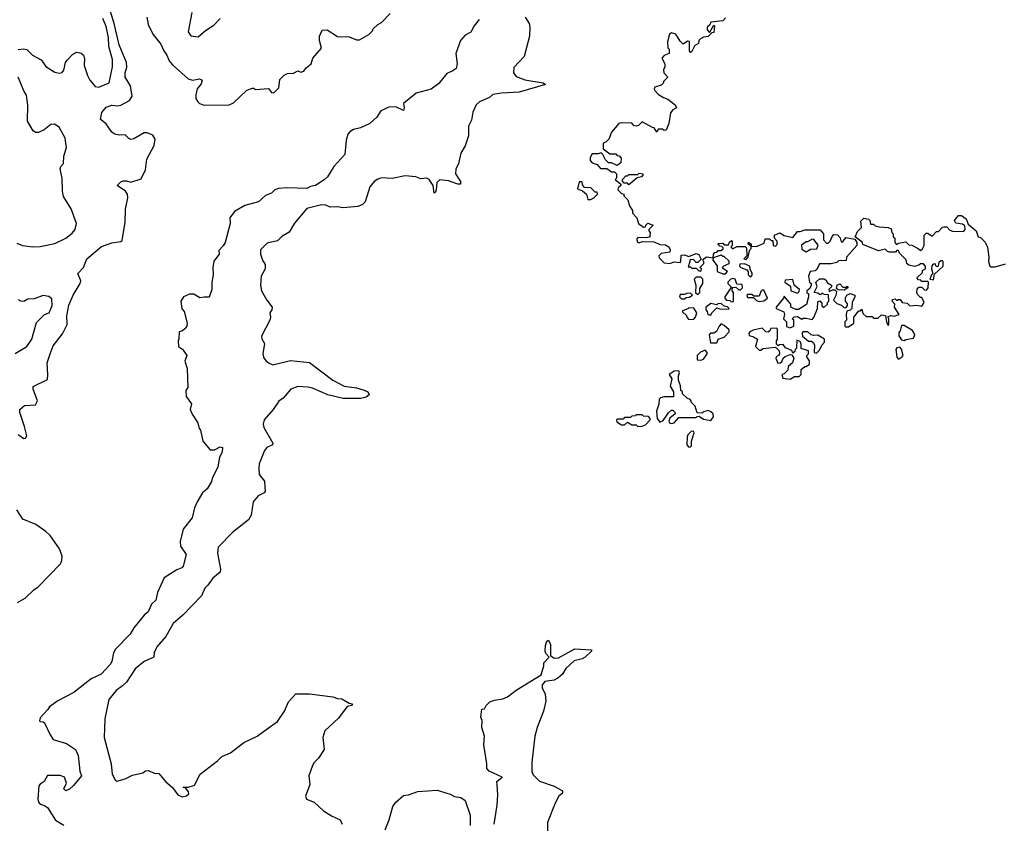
# Model space of a CAD drawing. Extents: x 2239805 to 2396427, y 665731 to 772158.
# Tile 250 of 256: x 2366666 to 2373388, y 707820 to 713307. Entities that reach past the tile are written whole.
import ezdxf

# ---------------------------------------------------------------- set-up
doc = ezdxf.new("R2010")
doc.units = 0

msp = doc.modelspace()

# ---------------------------------------------------------------- linework, layer by layer
at = {"layer": '0CON05XD'}
for points in [[(2366655, 710473.8), (2366695, 710446.7), (2366705, 710450), (2366713.8, 710465), (2366698.8, 710528.8), (2366665.5, 710625), (2366665.7, 710645), (2366697.7, 710672.3), (2366773, 710677), (2366786.7, 710705), (2366756.7, 710785), (2366758.3, 710801.7), (2366855, 710850), (2366858.8, 710885), (2366853.3, 710965), (2366872.9, 711025), (2366895, 711080), (2366957.3, 711162.7), (2366990, 711225), (2366988, 711285), (2367001.2, 711358.8), (2367030, 711425), (2367078.8, 711505), (2367082.5, 711525), (2367062.5, 711575), (2367101.2, 711615), (2367123.3, 711675), (2367225, 711757.5), (2367295.7, 711784.3), (2367356.4, 711793.6), (2367365, 711800), (2367386.7, 711925), (2367387, 712013), (2367405, 712090), (2367402.5, 712115), (2367387.5, 712135), (2367330, 712175), (2367355, 712200), (2367373, 712207), (2367395, 712207.5), (2367425, 712197.5), (2367495, 712220), (2367525, 712282.5), (2367533.8, 712355), (2367583, 712447), (2367590.5, 712490.5), (2367575, 712518), (2367536.4, 712533.6), (2367515, 712533.3), (2367445, 712492.5), (2367425, 712490), (2367410, 712495), (2367385, 712520), (2367345, 712517.5), (2367315, 712526.2), (2367295, 712540), (2367255.5, 712595.5), (2367217.5, 712625), (2367227.5, 712672.5), (2367255, 712710), (2367295, 712723.8), (2367335, 712718), (2367355, 712724.2), (2367414.5, 712755.5), (2367433.1, 712785), (2367421.5, 712855), (2367386.7, 712915), (2367386.7, 712945), (2367396.8, 712983.2), (2367395.4, 713015), (2367345, 713136), (2367310, 713280), (2367258.2, 713455)], [(2366655, 713104), (2366695, 713108.6), (2366715, 713102.5), (2366753.6, 713063.6), (2366812.7, 713032.7), (2366845, 712987.5), (2366905, 712947.5), (2366935, 712942), (2366955, 712946), (2366967.8, 712962.2), (2366978.1, 713015), (2366988.9, 713031.1), (2367028, 713072), (2367055, 713086), (2367085, 713078), (2367101.2, 713065), (2367108.3, 713041.7), (2367106.7, 712995), (2367127.5, 712925), (2367144, 712895), (2367181.3, 712851.3), (2367205, 712845.6), (2367276.7, 712875), (2367298.9, 712985), (2367299.2, 713035), (2367274.6, 713124.6), (2367270.8, 713185), (2367255, 713261.2), (2367232.7, 713315)], [(2369802.5, 713307.5), (2369767.8, 713265), (2369745, 713221.2), (2369707.7, 713202.3), (2369674.5, 713165.5), (2369643.3, 713075), (2369652, 713005), (2369645, 712973.8), (2369623.1, 712956.9), (2369581.1, 712938.9), (2369527.8, 712872.2), (2369475, 712831.5), (2369372.9, 712805), (2369286.7, 712735), (2369290.8, 712705), (2369285, 712687.5), (2369233, 712713), (2369185, 712709.2), (2369132, 712685), (2369105, 712642.5), (2369055, 712597.5), (2368991.7, 712568.3), (2368945, 712557.7), (2368918.7, 712541.3), (2368905.8, 712524.2), (2368894.8, 712485.2), (2368884.6, 712385.4), (2368809.4, 712305), (2368767.5, 712235), (2368745, 712213.6), (2368685, 712175.7), (2368651.2, 712168.8), (2368625, 712154), (2368495, 712159.4), (2368432.5, 712155), (2368407.5, 712145), (2368385, 712122.5), (2368343.9, 712106.1), (2368295, 712062.5), (2368202.3, 712037.7), (2368132.7, 711997.3), (2368100, 711955), (2368103.3, 711915), (2368067.5, 711785), (2368055, 711762.5), (2368025, 711730), (2368027.5, 711705), (2367990.7, 711659.3), (2367983.9, 711613.9), (2367986.7, 711565), (2367976.7, 711515), (2367977.5, 711465), (2367958.3, 711411.7), (2367925, 711413.3), (2367895, 711406.7), (2367855, 711432.5), (2367825, 711433.3), (2367783.8, 711415), (2367766.7, 711385), (2367773, 711333), (2367787.5, 711315), (2367810, 711235), (2367807.5, 711215), (2367793, 711197), (2367777, 711183), (2367753.3, 711175), (2367752.5, 711125), (2367747.5, 711115), (2367750, 711075), (2367776.7, 711056.7), (2367807.5, 711015), (2367792.5, 710975), (2367810, 710925), (2367812.5, 710795), (2367800, 710775), (2367802.5, 710735), (2367837.5, 710685), (2367830, 710645), (2367843, 710613), (2367882.5, 710555), (2367890, 710515), (2367900, 710505), (2367915, 710430), (2367965, 710370), (2367995, 710370), (2368035, 710390), (2368050, 710385), (2368047.5, 710355), (2368030.7, 710319.3), (2368017.5, 710255), (2367979.4, 710175), (2367975, 710153.8), (2367945.6, 710104.4), (2367912.8, 710077.2), (2367878.1, 710015), (2367859.4, 709975), (2367843.1, 709905), (2367782.5, 709827.5), (2367761.1, 709745), (2367763.3, 709713.3), (2367802, 709655), (2367781.2, 709575), (2367773.3, 709565), (2367738.9, 709551.1), (2367652.9, 709495), (2367605.8, 709395), (2367595.8, 709344.2), (2367565, 709316), (2367542.9, 709265), (2367515, 709242), (2367445, 709155.8), (2367419.5, 709110.5), (2367320, 709010), (2367306.1, 708983.9), (2367294.2, 708925), (2367284.3, 708905), (2367222.3, 708837.7), (2367154.5, 708805.5), (2367035, 708714.2), (2366925, 708657.1), (2366870, 708615), (2366854.5, 708595.5), (2366805, 708539.2), (2366800.6, 708520.6), (2366805, 708514), (2366825, 708513.3), (2366836.1, 708506.1), (2366873.2, 708423.2), (2366895, 708391.2), (2366985.6, 708365.6), (2367046.7, 708325), (2367064.1, 708284.1), (2367076.4, 708176.4), (2367087.5, 708145), (2367032.7, 708077.3), (2367005, 708052), (2366981.2, 708041.2), (2366966.4, 708056.4), (2366984.2, 708095), (2366972, 708135), (2366942.5, 708147.5), (2366855, 708146.9), (2366833.8, 708106.2), (2366805, 708087.1), (2366797.1, 708075), (2366788.8, 707985), (2366794, 707965), (2366805, 707951.2), (2366835, 707942), (2366855, 707928), (2366910.4, 707840.4), (2366967.9, 707807.9)], [(2367534, 713325), (2367543.8, 713275), (2367575, 713207.5), (2367629.4, 713139.4), (2367649.4, 713095), (2367670.6, 713065), (2367685, 713026.2), (2367707.9, 712997.9), (2367815, 712902), (2367845, 712894.2), (2367893.6, 712903.6), (2367912.5, 712895), (2367905, 712870), (2367877.5, 712835), (2367867.5, 712795), (2367868.3, 712768.3), (2367882.5, 712745), (2367893.9, 712733.9), (2367925, 712723.3), (2368095, 712726.7), (2368125, 712740), (2368215, 712822.5), (2368235, 712832.5), (2368255, 712840), (2368265, 712840), (2368275, 712830), (2368365, 712837.5), (2368385, 712810), (2368401.7, 712808.3), (2368435, 712842.5), (2368442.3, 712897.7), (2368471.7, 712928.3), (2368495, 712938.8), (2368535, 712941.2), (2368565, 712956.7), (2368585, 712948.8), (2368606.2, 712955), (2368620.7, 712979.3), (2368656, 713005), (2368666, 713045), (2368727, 713113), (2368712.5, 713165), (2368712.5, 713195), (2368730, 713235), (2368765, 713237.5), (2368835, 713192.5), (2368915, 713190), (2368965, 713170), (2368985, 713170), (2369050, 713205), (2369075, 713230), (2369080, 713245), (2369110, 713275), (2369135, 713287.5), (2369195, 713350)], [(2367840.6, 713355), (2367816.7, 713225), (2367835, 713197.5), (2367885, 713190), (2367935, 713233.3), (2367990.3, 713269.7), (2368035, 713316)], [(2370116.7, 713325), (2370145, 713280), (2370149.2, 713255), (2370145.5, 713194.5), (2370110, 713055), (2370039.3, 712980.7), (2370037.5, 712945), (2370055, 712920), (2370115, 712896.2), (2370240, 712875), (2370256.4, 712863.6), (2370075, 712811.2), (2369955, 712806), (2369895, 712796.7), (2369873.6, 712776.4), (2369805, 712746.7), (2369782.5, 712725), (2369760, 712675), (2369749.3, 712620.7), (2369730.7, 712579.3), (2369730, 712515), (2369706.7, 712445), (2369677.5, 712395), (2369662.5, 712325), (2369643.6, 712286.4), (2369641.2, 712255), (2369675, 712202.5), (2369676.1, 712183.9), (2369656.4, 712183.6), (2369593.3, 712206.7), (2369535, 712212.5), (2369513.3, 712195), (2369510, 712145), (2369505, 712130), (2369495, 712123.3), (2369487.5, 712175), (2369461.2, 712215), (2369445, 712226), (2369405, 712221.2), (2369370, 712235)], [(2371485, 713320), (2371465, 713300), (2371385, 713290), (2371378.3, 713271.7), (2371360, 713255), (2371358.3, 713238.3), (2371371.7, 713221.7), (2371378.3, 713221.7), (2371405, 713270), (2371410, 713265), (2371405, 713220), (2371391.7, 713218.3), (2371367, 713193), (2371333, 713187), (2371313.6, 713176.4), (2371302.5, 713165), (2371300, 713145), (2371275, 713130), (2371255, 713090), (2371245, 713082.5), (2371237.5, 713095), (2371238.3, 713158.3), (2371225, 713160), (2371195, 713140), (2371175, 713160), (2371145, 713207.5), (2371115, 713217.5), (2371103, 713207), (2371087.5, 713155), (2371090, 713115), (2371100, 713105), (2371100, 713075), (2371065, 713062.5), (2371050, 713045), (2371070, 713005), (2371070, 712985), (2371060, 712965), (2371063, 712943), (2371090, 712915), (2371060, 712885), (2371060, 712875), (2371045, 712860), (2371003, 712847), (2370997.5, 712835), (2371000, 712825), (2371027, 712797), (2371060, 712775), (2371090, 712765), (2371140, 712725), (2371150, 712705), (2371125, 712692.5), (2371109.3, 712670.7), (2371097.5, 712597.5), (2371078.3, 712551.7), (2371065, 712550), (2371055, 712560), (2371025, 712560), (2371015, 712540), (2370998.3, 712568.3), (2370985, 712570), (2370915, 712610), (2370890, 712585), (2370875, 712580), (2370861.7, 712581.7), (2370845, 712600), (2370775, 712602.5), (2370755, 712597.5), (2370705, 712540), (2370688.3, 712491.7), (2370668.3, 712471.7), (2370650, 712465), (2370650, 712425), (2370695, 712390), (2370735, 712390), (2370745, 712380), (2370758.3, 712378.3), (2370771.7, 712361.7), (2370769.3, 712330.7), (2370745, 712312.5), (2370705, 712330), (2370685, 712330), (2370665, 712350), (2370647, 712387), (2370635, 712397.5), (2370615, 712390), (2370575, 712390), (2370560, 712365), (2370560, 712345), (2370575, 712330), (2370608.3, 712318.3), (2370631.7, 712291.7), (2370675, 712290), (2370705, 712267.5), (2370727, 712267), (2370740, 712255), (2370740, 712225), (2370730, 712215), (2370770, 712185), (2370770, 712175), (2370751.7, 712158.3), (2370750, 712145), (2370775, 712120), (2370790, 712115), (2370790, 712105), (2370817, 712077), (2370830, 712035), (2370850, 712005), (2370850, 711985), (2370880, 711955), (2370890, 711915), (2370925, 711890), (2370938.3, 711891.7), (2370940, 711905), (2370955, 711917.5), (2370990, 711905), (2370960, 711875), (2370960, 711865), (2370970, 711855), (2370966.7, 711823.3), (2370945, 711817.5), (2370885, 711820), (2370878.3, 711811.7), (2370880.7, 711790.7), (2370895, 711783.3), (2370915, 711792.5), (2370995, 711790), (2371038.3, 711771.7), (2371075, 711770), (2371096.4, 711756.4), (2371107.5, 711735), (2371105, 711720), (2371045, 711710), (2371030, 711695), (2371031.7, 711681.7), (2371065, 711647.5), (2371105, 711642.5), (2371135, 711652.5), (2371175, 711650), (2371180, 711655), (2371181.7, 711698.3), (2371205, 711702.5), (2371235, 711690), (2371285, 711710), (2371303, 711703), (2371318.3, 711671.7), (2371295, 711650), (2371285, 711650), (2371265, 711670), (2371241.7, 711668.3), (2371240, 711655)], [(2366645, 711780.6), (2366685, 711765.5), (2366755, 711756.2), (2366805, 711757.9), (2366905, 711778.9), (2366980, 711815), (2367025, 711850), (2367043.3, 711875), (2367052.5, 711915), (2367017.5, 712015), (2366965, 712100), (2366957, 712137), (2366955.7, 712224.3), (2366941.4, 712288.6), (2366945.9, 712304.1), (2366964, 712326), (2366966, 712375), (2366985.8, 712434.2), (2366975, 712497.5), (2366935, 712572.5), (2366903, 712593), (2366879.3, 712590.7), (2366832.5, 712555), (2366795, 712536.7), (2366775, 712536.2), (2366757.3, 712547.3), (2366718.6, 712615), (2366722.3, 712722.3), (2366712.3, 712792.3), (2366695.8, 712815.8), (2366655.7, 712915)], [(2369370, 712235), (2369298.3, 712241.7), (2369207.7, 712222.3), (2369135, 712227.5), (2369111.7, 712218.3), (2369085, 712202.5), (2369056.7, 712165), (2369025, 712063.3), (2369005.7, 712044.3), (2368975, 712031.2), (2368875, 712021.2), (2368835, 712030), (2368785, 712026.7), (2368755, 712041.2), (2368725, 712043.8), (2368625, 712018), (2368542.1, 711917.9), (2368505, 711856.2), (2368455, 711826.2), (2368425, 711797.5), (2368355, 711780), (2368310, 711735), (2368310, 711705), (2368323.3, 711665), (2368342.5, 711635), (2368342.5, 711605), (2368313.8, 711555), (2368308.8, 711495), (2368316.7, 711455), (2368353, 711393), (2368390, 711345), (2368386.7, 711325), (2368372.5, 711305), (2368378, 711275), (2368374, 711255), (2368316.2, 711145), (2368318.3, 711128.3), (2368336, 711095), (2368326.7, 711025), (2368333.3, 710995), (2368345, 710980), (2368365, 710963.8), (2368395, 710951.2), (2368515, 710980), (2368645, 710966.2), (2368802.5, 710845), (2368880, 710805), (2368965, 710793.8), (2369017.7, 710777.7), (2369042.5, 710765), (2369052.5, 710745), (2369030.8, 710729.2), (2368995, 710720), (2368875, 710720), (2368770, 710745), (2368665, 710792), (2368635, 710798), (2368565, 710802.5), (2368516.4, 710783.6), (2368465, 710722), (2368435, 710703.3), (2368396.7, 710645), (2368334.2, 710575), (2368328.6, 710545), (2368333.4, 710523.4), (2368394.2, 710415), (2368391.2, 710405), (2368353.5, 710386.5), (2368336.5, 710365), (2368300.6, 710275), (2368298.6, 710245), (2368301.3, 710201.3), (2368336, 710155), (2368341.2, 710085), (2368334.1, 710075.9), (2368293.2, 710056.8), (2368258.8, 710015), (2368246, 709925), (2368227.7, 709892.3), (2368121.7, 709808.3), (2368021.2, 709705), (2368015.8, 709665), (2368035.8, 709555), (2368034, 709535), (2367985, 709494), (2367951.2, 709445), (2367928.8, 709425), (2367907, 709373), (2367778.3, 709241.7), (2367713.8, 709185), (2367663.8, 709095), (2367601.2, 709025), (2367584, 708985), (2367581.2, 708955), (2367514.5, 708925.5), (2367454.6, 708875.4), (2367395, 708783.8), (2367368.3, 708758.3), (2367325, 708726.2), (2367273.3, 708665), (2367247, 708533), (2367243.3, 708405), (2367290, 708225), (2367296, 708155), (2367317, 708117), (2367328.3, 708108.3), (2367385, 708123.3), (2367435, 708148.8), (2367506.4, 708163.6), (2367525, 708177.5), (2367545, 708180), (2367583, 708163), (2367615, 708160), (2367664.1, 708104.1), (2367710, 708065), (2367744.2, 708014.2), (2367775, 708000), (2367805, 708006.7), (2367819.5, 708020.5), (2367818, 708035), (2367800, 708060), (2367782.5, 708067.5), (2367815, 708067.5), (2367858.5, 708081.5), (2367896.7, 708155), (2368015, 708246.2), (2368045, 708276.2), (2368105, 708301.2), (2368195, 708371.2), (2368286.7, 708415), (2368354.5, 708465.5), (2368426.7, 708515), (2368473.6, 708586.4), (2368501.7, 708648.3), (2368550, 708705), (2368645, 708704.3), (2368804.4, 708684.4), (2368835, 708672.9), (2368865, 708670), (2368915, 708640), (2368937.5, 708635), (2368930, 708625), (2368902.3, 708617.7), (2368842.7, 708537.3), (2368748.8, 708451.2), (2368736, 708405), (2368743.3, 708325), (2368706.2, 708265), (2368675, 708236.2), (2368664.3, 708215), (2368640.5, 708145), (2368645.6, 708084.4), (2368616.2, 708005), (2368623.3, 707985), (2368675, 707963.8), (2368740, 707905), (2368795, 707870.8), (2368853.9, 707843.9), (2368868.1, 707815)], [(2370825, 712180), (2370815, 712190), (2370791.7, 712191.7), (2370780, 712205), (2370780, 712215), (2370805, 712240), (2370815, 712240), (2370825, 712250), (2370885, 712250), (2370895, 712260), (2370920, 712255), (2370920, 712245), (2370910, 712235), (2370881.7, 712228.3), (2370825, 712180)], [(2370565, 712080), (2370585, 712090), (2370610, 712115), (2370608.3, 712128.3), (2370595, 712130), (2370565, 712160), (2370521.7, 712161.7), (2370508.3, 712178.3), (2370505, 712200), (2370485, 712200), (2370473, 712153), (2370508.3, 712138.3), (2370536.4, 712116.4), (2370545, 712080), (2370565, 712080)], [(2371240, 711655), (2371230, 711620), (2371245, 711620), (2371255, 711610), (2371285, 711610), (2371301.7, 711591.7), (2371318.3, 711591.7), (2371320, 711605), (2371310, 711615), (2371337, 711643), (2371337.5, 711655), (2371330, 711665), (2371337.5, 711675), (2371355, 711687.5), (2371400, 711680), (2371403, 711707), (2371411.7, 711718.3), (2371425, 711720), (2371435, 711730), (2371455, 711730), (2371468.3, 711741.7), (2371468.3, 711748.3), (2371458.3, 711758.3), (2371445, 711760), (2371431.7, 711778.3), (2371465, 711780), (2371475, 711770), (2371505, 711770), (2371511.7, 711788.3), (2371525, 711800), (2371530, 711795), (2371530, 711765), (2371520, 711755), (2371531.7, 711741.7), (2371565, 711757.5), (2371617.5, 711757.5), (2371628.3, 711748.3), (2371630, 711695), (2371610, 711675), (2371625, 711670), (2371637, 711683), (2371650, 711735), (2371660, 711745), (2371660, 711760), (2371640, 711775), (2371641.7, 711788.3), (2371660, 711775), (2371660, 711760), (2371695, 711757.5), (2371748.3, 711781.7), (2371755, 711810), (2371785, 711810), (2371795, 711800), (2371808.3, 711798.3), (2371810, 711765), (2371825, 711760), (2371837, 711773), (2371837.5, 711795), (2371820, 711815), (2371820, 711835), (2371855, 711852.5), (2371885, 711832.5), (2371945, 711820), (2371975, 711860), (2371995, 711860), (2372025, 711872.5), (2372131.7, 711871.7), (2372152.5, 711845), (2372153, 711803), (2372175, 711780), (2372185, 711780), (2372200, 711795), (2372213, 711827), (2372225, 711840), (2372248.3, 711838.3), (2372268.3, 711818.3), (2372275, 711790), (2372285, 711790), (2372305, 711820), (2372368.3, 711808.3), (2372380, 711785), (2372380, 711765), (2372310, 711685), (2372308.3, 711661.7), (2372255, 711660), (2372245, 711650), (2372205, 711640), (2372125, 711640), (2372108.3, 711601.7), (2372097, 711593), (2372061.7, 711588.3), (2372050, 711555), (2372057.5, 711515), (2372070, 711505), (2372070, 711495), (2372059.3, 711470.7), (2372040, 711455), (2372040, 711445), (2372050, 711435), (2372050, 711415), (2372038.3, 711361.7), (2371981.7, 711328.3), (2371965, 711327.5), (2371930, 711345), (2371930, 711365), (2371885, 711420), (2371880, 711405), (2371830, 711345), (2371830, 711335), (2371883, 711313), (2371887.5, 711295), (2371880, 711265), (2371900, 711245), (2371901.7, 711211.7), (2371923, 711203), (2371950, 711215), (2371950, 711255), (2371940, 711265), (2371953, 711277), (2371975, 711280), (2372005, 711262.5), (2372015, 711270), (2372035, 711270), (2372075, 711260), (2372087, 711273), (2372112.5, 711335), (2372115, 711380), (2372128.3, 711388.3), (2372141.7, 711371.7), (2372143, 711353), (2372155, 711342.5), (2372180, 711365), (2372180, 711375), (2372190, 711385), (2372188.3, 711428.3), (2372160.7, 711430.7), (2372145, 711440), (2372135, 711430), (2372125, 711430), (2372115, 711440), (2372090, 711445), (2372110, 711485), (2372100, 711515), (2372125, 711537.5), (2372157.5, 711537.5), (2372170, 711530), (2372180.7, 711510.7), (2372207.5, 711495), (2372207, 711483), (2372190, 711465), (2372191.7, 711451.7), (2372215, 711462.5), (2372231.7, 711461.7), (2372241.7, 711451.7), (2372237, 711423), (2372221.7, 711391.7), (2372245, 711370), (2372277, 711357), (2372295, 711340), (2372308.3, 711341.7), (2372317.5, 711355), (2372317, 711367), (2372302.5, 711385), (2372303, 711407), (2372313.6, 711426.4), (2372335, 711436.7), (2372366.7, 711426.7), (2372367.5, 711415), (2372350, 711375), (2372346.7, 711335), (2372335, 711322.5), (2372312.5, 711317.5), (2372307.5, 711295), (2372310, 711255), (2372300, 711245), (2372300, 711215), (2372305, 711210), (2372325, 711210), (2372360, 711235), (2372360, 711275), (2372395, 711320), (2372405, 711320), (2372415, 711330), (2372421.7, 711301.7), (2372445, 711280), (2372485, 711280), (2372495, 711270), (2372525, 711270), (2372548.3, 711291.7), (2372577, 711287), (2372583, 711243), (2372595, 711220), (2372600, 711225), (2372600, 711265), (2372591.7, 711278.3), (2372613.3, 711286.7), (2372635, 711282.5), (2372670, 711295), (2372637.5, 711345), (2372640, 711365), (2372622.5, 711385), (2372625, 711397.5), (2372641.7, 711401.7), (2372655, 711390), (2372663, 711397), (2372677, 711397), (2372690, 711375), (2372725, 711372.5), (2372743.6, 711353.6), (2372788.8, 711358.8), (2372825, 711350), (2372840, 711375), (2372825, 711410), (2372815, 711410), (2372795, 711430), (2372790, 711445), (2372793, 711467), (2372805, 711480), (2372825, 711480), (2372845, 711460), (2372858.3, 711461.7), (2372867.5, 711475), (2372870, 711515), (2372865, 711520), (2372825, 711520), (2372818.3, 711528.3), (2372801.7, 711531.7), (2372790, 711545), (2372828.3, 711581.7), (2372830, 711595), (2372850, 711605), (2372850, 711625), (2372835, 711640), (2372815, 711640), (2372805, 711630), (2372775, 711622.5), (2372735, 711630), (2372723, 711643), (2372718.3, 711668.3), (2372671.7, 711711.7), (2372665, 711730), (2372655, 711730), (2372645, 711720), (2372605, 711720), (2372590, 711725), (2372575, 711740), (2372528.3, 711728.3), (2372421.7, 711771.7), (2372420, 711785), (2372370, 711825), (2372385, 711860), (2372411.7, 711888.3), (2372408.3, 711931.7), (2372428.3, 711951.7), (2372460, 711945), (2372470, 711935), (2372475, 711910), (2372495, 711910), (2372505, 711900), (2372535, 711892.5), (2372595, 711887.5), (2372615, 711880), (2372620, 711855), (2372630, 711845), (2372630, 711825), (2372640, 711815), (2372640, 711785), (2372651.7, 711771.7), (2372665, 711780), (2372715, 711790), (2372735, 711770), (2372757, 711767), (2372800, 711745), (2372815, 711730), (2372828.3, 711741.7), (2372840, 711765), (2372840, 711835), (2372855, 711850), (2372865, 711850), (2372895, 711830), (2372925, 711860), (2372938.3, 711861.7), (2372965, 711890), (2372975, 711892.5), (2372995, 711892.5), (2373015, 711870), (2373033.6, 711863.6), (2373108.3, 711861.7), (2373120, 711875), (2373118.3, 711898.3), (2373101.7, 711911.7), (2373057.5, 711917.5), (2373047.5, 711935), (2373075, 711970), (2373095, 711970), (2373126.4, 711946.4), (2373141.7, 711911.7), (2373196.4, 711866.4), (2373210, 711825), (2373225, 711820), (2373257, 711787), (2373273, 711753), (2373282.5, 711685), (2373280, 711655), (2373290, 711625), (2373295, 711620), (2373325, 711620), (2373395, 711640)], [(2372035, 711722.5), (2372065, 711740), (2372108.3, 711741.7), (2372117, 711767), (2372087, 711807), (2372075, 711807.5), (2372045, 711790), (2372035, 711790), (2372003, 711767), (2372005, 711740), (2372035, 711722.5)], [(2371485, 711572.5), (2371497, 711587), (2371470, 711605), (2371463, 711617), (2371473, 711627), (2371508.3, 711641.7), (2371508.3, 711658.3), (2371475, 711690), (2371465, 711690), (2371455, 711700), (2371400, 711680), (2371397.5, 711665), (2371426.4, 711626.4), (2371427.5, 711587.5), (2371465, 711572.5), (2371485, 711572.5)], [(2371655, 711550), (2371666.7, 711563.3), (2371667.5, 711575), (2371652.5, 711602.5), (2371650, 711625), (2371615, 711640), (2371581.7, 711638.3), (2371580, 711625), (2371590, 711615), (2371629.3, 711599.3), (2371640, 711585), (2371640, 711565), (2371655, 711550)], [(2372905, 711530), (2372911.7, 711568.3), (2372970, 711625), (2372970, 711655), (2372965, 711660), (2372955, 711660), (2372941.7, 711648.3), (2372935, 711620), (2372921.7, 711621.7), (2372915, 711640), (2372901.7, 711638.3), (2372893, 711627), (2372890, 711605), (2372900, 711575), (2372890, 711565), (2372880, 711535), (2372905, 711530)], [(2371295, 711430), (2371310, 711445), (2371308.3, 711471.7), (2371330, 711505), (2371330, 711535), (2371315, 711550), (2371285, 711550), (2371270, 711535), (2371282.5, 711495), (2371280, 711445), (2371295, 711430)], [(2371535, 711380), (2371540, 711385), (2371540, 711445), (2371530, 711455), (2371531.7, 711478.3), (2371555, 711480), (2371575, 711462.5), (2371587, 711463), (2371600, 711475), (2371598.3, 711498.3), (2371561.7, 711501.7), (2371550, 711535), (2371535, 711540), (2371520, 711535), (2371500, 711515), (2371500, 711505), (2371520, 711485), (2371520, 711475), (2371480, 711415), (2371480, 711405), (2371491.7, 711391.7), (2371515, 711390), (2371521.7, 711381.7), (2371535, 711380)], [(2371975, 711440), (2371988.3, 711451.7), (2371990, 711465), (2371953.3, 711493.3), (2371945, 711532.5), (2371892.5, 711527.5), (2371890, 711515), (2371927, 711487), (2371930, 711455), (2371975, 711440)], [(2372295, 711460), (2372252.5, 711462.5), (2372242.5, 711472.5), (2372247.5, 711495), (2372265, 711502.5), (2372285, 711480), (2372305, 711480), (2372318.3, 711488.3), (2372320, 711475), (2372295, 711460)], [(2366635, 711027.1), (2366714, 711076), (2366747.8, 711125), (2366781.2, 711238.8), (2366835, 711293.3), (2366867.5, 711305), (2366887.1, 711355), (2366885, 711400), (2366865, 711417.5), (2366825, 711423.3), (2366765, 711402), (2366722, 711398), (2366695, 711382), (2366674.2, 711384.2), (2366656.7, 711395)], [(2371205, 711400), (2371215, 711410), (2371237, 711413), (2371260, 711425), (2371245, 711440), (2371218.3, 711438.3), (2371205, 711430), (2371175, 711430), (2371170, 711415), (2371185, 711400), (2371205, 711400)], [(2371715, 711382.5), (2371745, 711387.5), (2371770, 711405), (2371745, 711460), (2371735, 711460), (2371725, 711450), (2371715, 711420), (2371678.3, 711418.3), (2371665, 711430), (2371635, 711430), (2371630, 711425), (2371635, 711410), (2371675, 711410), (2371695, 711390), (2371715, 711382.5)], [(2371385, 711290), (2371390, 711305), (2371425, 711340), (2371445, 711332.5), (2371505, 711330), (2371510, 711335), (2371497, 711347), (2371475, 711350), (2371455, 711370), (2371433, 711367), (2371425, 711360), (2371385, 711370), (2371350, 711345), (2371350, 711325), (2371360, 711315), (2371361.7, 711301.7), (2371371.7, 711291.7), (2371385, 711290)], [(2371265, 711260), (2371280, 711275), (2371287.5, 711305), (2371268.3, 711338.3), (2371235, 711340), (2371228.3, 711331.7), (2371191.7, 711318.3), (2371191.7, 711311.7), (2371218.3, 711288.3), (2371220, 711275), (2371231.7, 711261.7), (2371265, 711260)], [(2371425, 711100), (2371433.6, 711126.4), (2371475, 711140), (2371510, 711175), (2371508.3, 711188.3), (2371475, 711220), (2371455, 711230), (2371440, 711215), (2371423, 711177), (2371405, 711167.5), (2371383, 711167), (2371372.5, 711155), (2371381.7, 711101.7), (2371425, 711100)], [(2372705, 711117.5), (2372715, 711122.5), (2372767, 711133), (2372777, 711157), (2372760, 711185), (2372705, 711220), (2372685, 711220), (2372677, 711183), (2372668.3, 711171.7), (2372668.3, 711148.3), (2372685, 711120), (2372705, 711117.5)], [(2371925, 710852.5), (2371955, 710870), (2371988.3, 710871.7), (2372000, 710885), (2372001.7, 710918.3), (2372025, 710940), (2372035, 710940), (2372057.5, 710955), (2372057, 710977), (2372040, 711005), (2372040, 711015), (2372050, 711025), (2372050, 711045), (2372001.7, 711061.7), (2372001.7, 711091.7), (2371995, 711110), (2371971.7, 711118.3), (2371970, 711065), (2371960, 711055), (2371958.3, 711041.7), (2371945, 711030), (2371938.3, 711048.3), (2371895, 711067.5), (2371878.3, 711088.3), (2371853, 711087), (2371845, 711080), (2371832.5, 711092.5), (2371832.5, 711115), (2371840, 711125), (2371840, 711195), (2371831.7, 711201.7), (2371791.7, 711198.3), (2371790, 711185), (2371775, 711172.5), (2371760, 711175), (2371735, 711200), (2371673.6, 711186.4), (2371650, 711175), (2371642.5, 711165), (2371645, 711150), (2371675, 711142.5), (2371702.5, 711125), (2371690, 711075), (2371715, 711050), (2371725, 711050), (2371738.3, 711061.7), (2371825, 711070), (2371850, 711045), (2371852.5, 711025), (2371846.4, 711013.6), (2371830, 711005), (2371827.5, 710995), (2371841.7, 710961.7), (2371857, 710963), (2371868.3, 710971.7), (2371877.5, 710995), (2371891.7, 711008.3), (2371925, 711020), (2371938.3, 711018.3), (2371950, 710995), (2371942.5, 710965), (2371911.7, 710938.3), (2371910, 710915), (2371885, 710890), (2371870, 710885), (2371875, 710860), (2371925, 710852.5)], [(2372105, 711030), (2372125, 711050), (2372142.5, 711085), (2372160, 711105), (2372160, 711125), (2372115, 711152.5), (2372085, 711150), (2372070, 711155), (2372046.4, 711176.4), (2372013.3, 711176.7), (2372007.5, 711165), (2372010, 711145), (2372051.7, 711111.7), (2372071.7, 711111.7), (2372085, 711100), (2372092.5, 711085), (2372090, 711035), (2372105, 711030)], [(2371315, 710982.5), (2371335, 710990), (2371360, 711025), (2371360, 711035), (2371345, 711050), (2371313, 711037), (2371290, 711015), (2371290, 710985), (2371315, 710982.5)], [(2372665, 710990), (2372685, 711000), (2372697.5, 711015), (2372687, 711057), (2372675, 711070), (2372655, 711067.5), (2372647.5, 711055), (2372653, 711003), (2372665, 710990)], [(2371115, 710550), (2371135, 710553.8), (2371165, 710590), (2371285, 710590), (2371291.7, 710598.3), (2371305, 710600), (2371335, 710580), (2371385, 710570), (2371402.5, 710595), (2371400, 710615), (2371385, 710630), (2371365, 710637.5), (2371335, 710630), (2371325, 710620), (2371291.7, 710621.7), (2371278.3, 710668.3), (2371250, 710695), (2371250, 710705), (2371240, 710715), (2371225, 710720), (2371191.7, 710751.7), (2371190, 710765), (2371180, 710775), (2371177, 710807), (2371162.5, 710845), (2371162.5, 710875), (2371170, 710895), (2371165, 710910), (2371133, 710907), (2371100, 710885), (2371117.5, 710855), (2371107.5, 710805), (2371130, 710765), (2371128.3, 710731.7), (2371065, 710732.5), (2371040, 710725), (2371032.5, 710715), (2371029.3, 710680.7), (2371013.3, 710635), (2371017.5, 710585), (2371035, 710560), (2371059.3, 710570.7), (2371095, 710622.5), (2371115, 710640), (2371125, 710640), (2371138.3, 710628.3), (2371140, 710615), (2371103.6, 710586.4), (2371097.5, 710565), (2371102.5, 710555), (2371115, 710550)], [(2370885, 710530), (2370915, 710532.5), (2370938.3, 710541.7), (2370970, 710575), (2370970, 710585), (2370958.3, 710598.3), (2370925, 710600), (2370915, 710610), (2370875, 710610), (2370868.3, 710601.7), (2370845, 710600), (2370835, 710590), (2370795, 710590), (2370785, 710580), (2370745, 710580), (2370740, 710575), (2370741.7, 710561.7), (2370775, 710540), (2370795, 710540), (2370815, 710560), (2370845, 710540), (2370875, 710540), (2370885, 710530)], [(2371235, 710387.5), (2371245, 710390), (2371252.5, 710397.5), (2371251.7, 710428.3), (2371270, 710485), (2371265, 710497.5), (2371250, 710495), (2371227, 710473), (2371221.7, 710458.3), (2371220, 710405), (2371235, 710387.5)], [(2366651.7, 709328.3), (2366703, 709357), (2366762.5, 709415), (2366792.5, 709435), (2366945, 709592.5), (2366953.3, 709615), (2366956.7, 709645), (2366936.7, 709695), (2366873.3, 709785), (2366845, 709813.3), (2366775, 709860), (2366687, 709897), (2366645, 709960)], [(2369904, 707815), (2369926.4, 707945), (2369930, 708015), (2369925, 708082.5), (2369922.5, 708105), (2369960, 708135), (2369871.2, 708175), (2369856, 708195), (2369855.8, 708225), (2369833.3, 708355), (2369838, 708415), (2369820, 708475), (2369823, 708523), (2369813.8, 708545), (2369821.7, 708598.3), (2369838.3, 708601.7), (2369850, 708625), (2369875, 708650), (2369908.3, 708661.7), (2369965, 708670), (2369995, 708682.5), (2370055, 708730), (2370225, 708833.3), (2370243.3, 708895), (2370243.3, 708915), (2370280, 708955), (2370258.8, 708978.8), (2370252.5, 708995), (2370255.8, 709035), (2370265, 709062.5), (2370275, 709070), (2370289.2, 709040.8), (2370290, 708965), (2370315, 708947.5), (2370345, 708948.8), (2370455, 709010.8), (2370570, 709005), (2370570, 708995), (2370525.6, 708954.4), (2370505, 708942), (2370451.7, 708928.3), (2370393.3, 708876.7), (2370371.3, 708838.7), (2370338.8, 708811.2), (2370315, 708798), (2370251.5, 708788.5), (2370233.5, 708765), (2370231.7, 708741.7), (2370253.3, 708705), (2370257.5, 708655), (2370241.2, 708585), (2370198.8, 708475), (2370182.5, 708415), (2370161.2, 708235), (2370163, 708173), (2370170.9, 708150.9), (2370215, 708106.7), (2370315, 708072.5), (2370370.7, 708040.7), (2370372.5, 708025), (2370347.5, 708005), (2370322, 707958), (2370268.8, 707825), (2370268.8, 707765)], [(2369160, 707775), (2369187.3, 707842.7), (2369213.3, 707935), (2369232.5, 707965), (2369285, 708010), (2369320, 708015), (2369383.9, 708036.1), (2369515, 708046.7), (2369605, 708020), (2369635, 708003.3), (2369677, 707997), (2369706.1, 707976.1), (2369740, 707875), (2369740, 707805)]]:
    msp.add_lwpolyline(points, dxfattribs=at)

doc.saveas('drawing.dxf')
